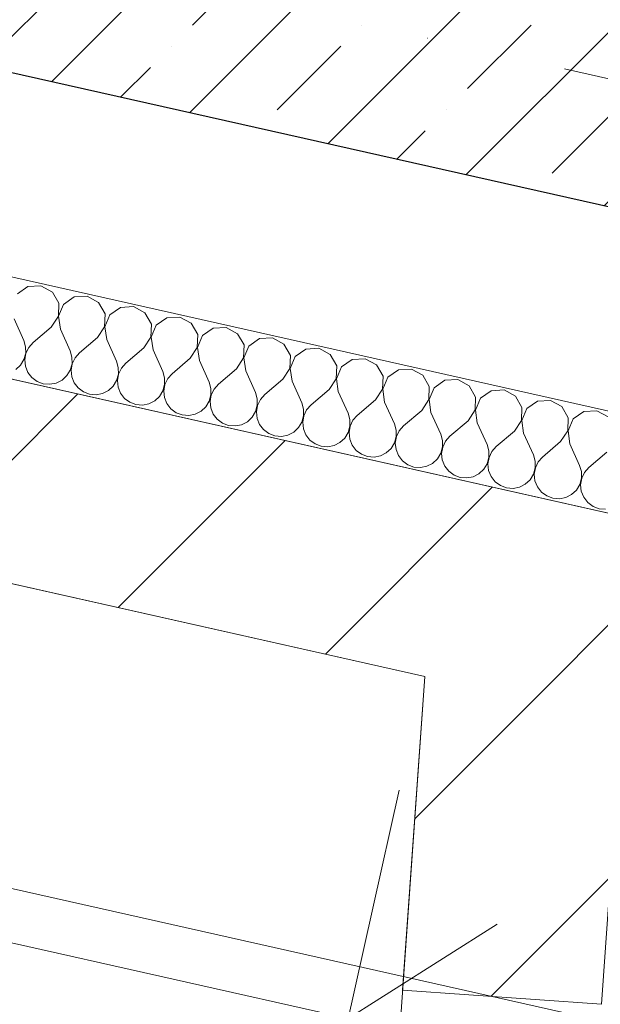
# Model space of a CAD drawing. Header units: millimetres. Extents: x -7213913 to -6930487, y 6129472 to 6354980.
# Tile 215 of 256: x -7186511 to -7185928, y 6172943 to 6173930. Entities that reach past the tile are written whole.
import ezdxf
from ezdxf.enums import TextEntityAlignment as Align

# ---------------------------------------------------------------- set-up
doc = ezdxf.new("R2010")
doc.units = ezdxf.units.MM
doc.header["$MEASUREMENT"] = 0
doc.linetypes.add('Штрихпунктирная', pattern=[670.277762, 352.777767, -176.388884, 0, -141.111112])
for name, color, linetype, lineweight in [('0_Ном._пера__1', 7, 'Continuous', 0), ('0_Ном._пера__120', 7, 'Continuous', 0), ('S - квартира_помещение.АР_Ном._пера__2', 8, 'Continuous', 15), ('АР-Стены_внешние_.АР_Ном._пера__1', 7, 'Continuous', 0), ('АР-Стены_внутренние_пилоны.АР_Ном._пера__1', 7, 'Continuous', 30), ('АР-Стены_Перегородки_межквартирные_200.АР_Ном._пера__1', 7, 'Continuous', 30), ('АР-Чертеж-Оси_Осевые размеры.АР_Ном._пера__120', 7, 'Continuous', 0), ('АР-Чертеж-Размеры.АР_Ном._пера__1', 7, 'Continuous', 0), ('Паспорта Зон Archicad_Ном._пера__1', 7, 'Continuous', 0)]:
    doc.layers.add(name, color=color, linetype=linetype, lineweight=lineweight)
for name, color, linetype in [('S - квартира_помещение.АР', 7, 'Continuous'), ('АР-Стены_внешние_.АР', 7, 'Continuous'), ('АР-Стены_внутренние_пилоны.АР', 7, 'Continuous'), ('АР-Стены_Перегородки_межквартирные_200.АР', 7, 'Continuous'), ('АР-Чертеж-Оси_Осевые размеры.АР', 7, 'Continuous'), ('АР-Чертеж-Размеры.АР', 7, 'Continuous')]:
    doc.layers.add(name, color=color, linetype=linetype)
doc.styles.add('РЎР“Р•РќР•Р\xa0Р\x98Р\xa0_РЎРўР\x98Р›Р¬_1', font='txt')
doc.styles.add('РЎР“Р•РќР•Р\xa0Р\x98Р\xa0_РЎРўР\x98Р›Р¬_2', font='calibri.ttf')
doc.styles.add('РЎР“Р•РќР•Р\xa0Р\x98Р\xa0_РЎРўР\x98Р›Р¬_3', font='GOST_Common.ttf')
doc.styles.add('РЎР“Р•РќР•Р\xa0Р\x98Р\xa0_РЎРўР\x98Р›Р¬_5', font='GOTHIC.TTF')
doc.dimstyles.new('СГЕНЕРИР_СТИЛЬ__3', dxfattribs={"dimtxt": 129.999995, "dimasz": 142.5, "dimexe": 0.18, "dimexo": 300000, "dimgap": 0, "dimtad": 1, "dimdec": 0, "dimzin": 0, "dimdsep": 46, "dimtxsty": 'РЎР“Р•РќР•Р\xa0Р\x98Р\xa0_РЎРўР\x98Р›Р¬_3', "dimblk": 'ARROWHEAD_6', "dimblk1": 'ARROWHEAD_6', "dimblk2": 'ARROWHEAD_6', "dimcen": 0.09, "dimclrd": 7, "dimclre": 7, "dimclrt": 7, "dimazin": 0, "dimtfac": 1, "dimtdec": 4, "dimtmove": 0, "dimatfit": 3, "dimfxl": 1, "dimtolj": 1, "dimtzin": 0, "dimarcsym": 0})
doc.dimstyles.new('СГЕНЕРИР_СТИЛЬ__5', dxfattribs={"dimtxt": 200, "dimasz": 237.5, "dimexe": 0.18, "dimexo": 0.0625, "dimgap": 0, "dimtad": 1, "dimdec": 0, "dimzin": 0, "dimdsep": 46, "dimtxsty": 'РЎР“Р•РќР•Р\xa0Р\x98Р\xa0_РЎРўР\x98Р›Р¬_3', "dimblk": 'ARROWHEAD_6', "dimblk1": 'ARROWHEAD_6', "dimblk2": 'ARROWHEAD_6', "dimcen": 0.09, "dimse1": 1, "dimse2": 1, "dimclrd": 7, "dimclre": 7, "dimclrt": 7, "dimazin": 0, "dimtfac": 1, "dimtdec": 4, "dimtmove": 0, "dimatfit": 3, "dimfxl": 1, "dimtolj": 1, "dimtzin": 0, "dimarcsym": 0})
pattern_1 = [(45, (-6566190.34, 6562677.8), (-127.279217, 127.279217), [])]

# ---------------------------------------------------------------- blocks, each defined once
blk = doc.blocks.new('Кухня-столовая_1_37_1', base_point=(-7189706.6, 6172379.39))
at = {"layer": 'S - квартира_помещение.АР_Ном._пера__2', "color": 8, "linetype": 'Continuous', "lineweight": 15, "flags": 128}
blk.add_lwpolyline([(-7191575.17, 6171426.89), (-7190722.41, 6171235.37), (-7190722.63, 6171234.39), (-7186334.78, 6170248.9), (-7186314.01, 6170301.42), (-7186280.59, 6170774.66), (-7186280.57, 6170774.66), (-7186104.13, 6173271.83), (-7188699.21, 6173854.67), (-7193260.59, 6174879.12), (-7193758.07, 6172664.1), (-7191415.47, 6172137.97)], close=True, dxfattribs=at)
at = {"layer": 'Паспорта Зон Archicad_Ном._пера__1', "color": 7, "lineweight": 0, "style": 'РЎР“Р•РќР•Р\xa0Р\x98Р\xa0_РЎРўР\x98Р›Р¬_1'}
blk.add_attdef('ROOM_NUMBER', text='', height=250, rotation=347.34172, dxfattribs=at).set_placement((-7187971.43, 6171826.88), align=Align.MIDDLE_CENTER)
at = {"layer": 'Паспорта Зон Archicad_Ном._пера__1', "color": 7, "lineweight": 0, "style": 'РЎР“Р•РќР•Р\xa0Р\x98Р\xa0_РЎРўР\x98Р›Р¬_2'}
blk.add_attdef('ROOM_AREA', text='', height=200, rotation=347.34172, dxfattribs=at).set_placement((-7186465.22, 6170442.11), align=Align.MIDDLE_RIGHT)
blk = doc.blocks.new('Стена_25_1', base_point=(-7187679.25, 6174266.15))
at = {"layer": 'АР-Стены_внутренние_пилоны.АР', "linetype": 'Continuous', "lineweight": 0, "true_color": 0x000000}
h = blk.add_hatch(dxfattribs=at)
h.set_pattern_fill('ЖЕЛЕЗОБЕТОН__PROJECT__0001', color=18, style=0, pattern_type=2)
h.set_pattern_definition([(45, (-6566190.34, 6562677.8), (-84.852814, 84.852814), []), (45, (-6566232.77, 6562720.22), (-84.852814, 84.852814), [90, -30, 0, -30])])
h.paths.add_polyline_path([(-7187584.68, 6174116.79), (-7184852.74, 6173503.22), (-7184797.95, 6173747.14), (-7187529.9, 6174360.72)])
at = {"layer": 'АР-Стены_внутренние_пилоны.АР_Ном._пера__1', "color": 7, "linetype": 'Continuous', "lineweight": 30, "flags": 128}
blk.add_lwpolyline([(-7187584.68, 6174116.79), (-7184852.74, 6173503.22)], dxfattribs=at)
blk = doc.blocks.new('Стена_200_1', base_point=(-7193336.24, 6174998.6))
at = {"layer": 'АР-Стены_Перегородки_межквартирные_200.АР', "linetype": 'Continuous', "lineweight": 0, "true_color": 0x000000}
h = blk.add_hatch(dxfattribs=at)
h.set_pattern_fill('БЛОКИ_БЕТОННЫЕ_ЭФФЕКТИВН_78', color=18, style=0, pattern_type=2)
h.set_pattern_definition(pattern_1)
h.paths.add_polyline_path([(-7193260.59, 6174879.12), (-7186020.2, 6173252.98), (-7185976.38, 6173448.12), (-7193216.76, 6175074.26)])
at = {"layer": 'АР-Стены_Перегородки_межквартирные_200.АР_Ном._пера__1', "color": 7, "linetype": 'Continuous', "lineweight": 15, "flags": 128}
for points in [[(-7193260.59, 6174879.12), (-7186104.13, 6173271.83)], [(-7185976.38, 6173448.12), (-7187699.2, 6173835.06)]]:
    blk.add_lwpolyline(points, dxfattribs=at)
blk = doc.blocks.new('Стена_271_1', base_point=(-7185998.29, 6173350.55))
at = {"layer": 'АР-Стены_Перегородки_межквартирные_200.АР', "linetype": 'Continuous', "lineweight": 0, "true_color": 0x000000}
h = blk.add_hatch(dxfattribs=at)
h.set_pattern_fill('БЛОКИ_БЕТОННЫЕ_ЭФФЕКТИВН_78', color=18, style=0, pattern_type=2)
h.set_pattern_definition(pattern_1)
h.paths.add_polyline_path([(-7186104.13, 6173271.83), (-7186126.46, 6172957.43), (-7185926.96, 6172943.26), (-7185906.78, 6173227.51)])
at = {"layer": 'АР-Стены_Перегородки_межквартирные_200.АР_Ном._пера__1', "color": 7, "linetype": 'Continuous', "lineweight": 15, "flags": 128}
for points in [[(-7186104.13, 6173271.83), (-7186126.46, 6172957.43)], [(-7185926.96, 6172943.26), (-7185906.78, 6173227.51)], [(-7186126.46, 6172957.43), (-7185926.96, 6172943.26)]]:
    blk.add_lwpolyline(points, dxfattribs=at)
blk = doc.blocks.new('Стена_371_1', base_point=(-7185998.29, 6173350.55))
at = {"layer": 'АР-Стены_внешние_.АР', "linetype": 'Continuous', "lineweight": 0, "true_color": 0x000000}
h = blk.add_hatch(dxfattribs=at)
h.set_pattern_fill('БЛОКИ_БЕТОННЫЕ_ЭФФЕКТИВН_78', color=18, style=0, pattern_type=2)
h.set_pattern_definition(pattern_1)
h.paths.add_polyline_path([(-7185976.38, 6173448.12), (-7186020.2, 6173252.98), (-7183928.99, 6172783.31), (-7183861.62, 6172973.16)])
at = {"layer": 'АР-Стены_внешние_.АР_Ном._пера__1', "color": 7, "linetype": 'Continuous', "lineweight": 15, "flags": 128}
blk.add_lwpolyline([(-7184869.69, 6173199.57), (-7185976.38, 6173448.12)], dxfattribs=at)
blk = doc.blocks.new('*X767', base_point=(-6566190.34, 6562677.79))
at = {"layer": '0_Ном._пера__1', "color": 7, "linetype": 'Continuous', "lineweight": 0}
for p, q in [((-7186502.22, 6173662.63), (-7186512.89, 6173655.18)), ((-7186489.22, 6173663.35), (-7186502.22, 6173662.63)), ((-7186477.79, 6173657.14), (-7186489.22, 6173663.35)), ((-7186471.33, 6173645.85), (-7186477.79, 6173657.14)), ((-7186455.76, 6173652.19), (-7186466.43, 6173644.74)), ((-7186442.76, 6173652.92), (-7186455.76, 6173652.19)), ((-7186431.33, 6173646.71), (-7186442.76, 6173652.92)), ((-7186471.77, 6173632.84), (-7186471.33, 6173645.85)), ((-7186466.43, 6173644.74), (-7186471.59, 6173632.8)), ((-7186424.87, 6173635.41), (-7186431.33, 6173646.71)), ((-7186409.29, 6173641.76), (-7186419.96, 6173634.31)), ((-7186396.3, 6173642.49), (-7186409.29, 6173641.76)), ((-7186384.87, 6173636.27), (-7186396.3, 6173642.49)), ((-7186478.99, 6173622.01), (-7186471.77, 6173632.84)), ((-7186471.59, 6173632.8), (-7186469.7, 6173619.92)), ((-7186425.31, 6173622.41), (-7186424.87, 6173635.41)), ((-7186419.96, 6173634.31), (-7186425.12, 6173622.36)), ((-7186378.41, 6173624.98), (-7186384.87, 6173636.27)), ((-7186362.83, 6173631.32), (-7186373.5, 6173623.88)), ((-7186349.84, 6173632.05), (-7186362.83, 6173631.32)), ((-7186338.41, 6173625.84), (-7186349.84, 6173632.05)), ((-7186516.16, 6173630.36), (-7186506.39, 6173608.64)), ((-7186478.99, 6173622.01), (-7186497.1, 6173606.56)), ((-7186432.53, 6173611.58), (-7186425.31, 6173622.41)), ((-7186425.12, 6173622.36), (-7186423.23, 6173609.49)), ((-7186378.85, 6173611.97), (-7186378.41, 6173624.98)), ((-7186373.5, 6173623.88), (-7186378.66, 6173611.93)), ((-7186331.95, 6173614.54), (-7186338.41, 6173625.84)), ((-7186316.37, 6173620.89), (-7186327.04, 6173613.44)), ((-7186303.38, 6173621.62), (-7186316.37, 6173620.89)), ((-7186291.94, 6173615.4), (-7186303.38, 6173621.62)), ((-7186469.7, 6173619.92), (-7186459.93, 6173598.21)), ((-7186432.53, 6173611.58), (-7186450.64, 6173596.12)), ((-7186386.06, 6173601.14), (-7186378.85, 6173611.97)), ((-7186378.66, 6173611.93), (-7186376.77, 6173599.05)), ((-7186332.39, 6173601.54), (-7186331.95, 6173614.54)), ((-7186327.04, 6173613.44), (-7186332.2, 6173601.49)), ((-7186285.48, 6173604.11), (-7186291.94, 6173615.4)), ((-7186256.92, 6173611.18), (-7186269.91, 6173610.45)), ((-7186245.48, 6173604.97), (-7186256.92, 6173611.18)), ((-7186504.55, 6173602.34), (-7186506.39, 6173608.64)), ((-7186504.5, 6173595.77), (-7186504.55, 6173602.34)), ((-7186501.46, 6173601.64), (-7186504.31, 6173595.73)), ((-7186497.1, 6173606.56), (-7186501.46, 6173601.64)), ((-7186423.23, 6173609.49), (-7186413.47, 6173587.77)), ((-7186386.06, 6173601.14), (-7186404.18, 6173585.69)), ((-7186339.6, 6173590.71), (-7186332.39, 6173601.54)), ((-7186332.2, 6173601.49), (-7186330.31, 6173588.62)), ((-7186285.93, 6173591.1), (-7186285.48, 6173604.11)), ((-7186280.58, 6173603.01), (-7186285.74, 6173591.06)), ((-7186269.91, 6173610.45), (-7186280.58, 6173603.01)), ((-7186239.02, 6173593.67), (-7186245.48, 6173604.97)), ((-7186506.25, 6173589.44), (-7186504.5, 6173595.77)), ((-7186504.31, 6173595.73), (-7186505.44, 6173589.26)), ((-7186458.09, 6173591.9), (-7186459.93, 6173598.21)), ((-7186458.04, 6173585.33), (-7186458.09, 6173591.9)), ((-7186450.64, 6173596.12), (-7186455, 6173591.21)), ((-7186376.77, 6173599.05), (-7186367.01, 6173577.34)), ((-7186239.47, 6173580.67), (-7186239.02, 6173593.67)), ((-7186234.12, 6173592.57), (-7186239.28, 6173580.62)), ((-7186223.45, 6173600.02), (-7186234.12, 6173592.57)), ((-7186210.45, 6173600.75), (-7186223.45, 6173600.02)), ((-7186199.02, 6173594.53), (-7186210.45, 6173600.75)), ((-7186192.56, 6173583.24), (-7186199.02, 6173594.53)), ((-7186514.48, 6173579.36), (-7186509.66, 6173583.82)), ((-7186509.66, 6173583.82), (-7186506.25, 6173589.44)), ((-7186505.44, 6173589.26), (-7186504.76, 6173582.72)), ((-7186504.76, 6173582.72), (-7186502.31, 6173576.62)), ((-7186459.79, 6173579), (-7186458.04, 6173585.33)), ((-7186457.85, 6173585.29), (-7186458.98, 6173578.82)), ((-7186455, 6173591.21), (-7186457.85, 6173585.29)), ((-7186411.63, 6173581.47), (-7186413.47, 6173587.77)), ((-7186411.58, 6173574.9), (-7186411.63, 6173581.47)), ((-7186404.18, 6173585.69), (-7186408.54, 6173580.78)), ((-7186339.6, 6173590.71), (-7186357.72, 6173575.25)), ((-7186330.31, 6173588.62), (-7186320.55, 6173566.9)), ((-7186293.14, 6173580.27), (-7186285.93, 6173591.1)), ((-7186285.74, 6173591.06), (-7186283.85, 6173578.18)), ((-7186193, 6173570.23), (-7186192.56, 6173583.24)), ((-7186187.66, 6173582.14), (-7186192.82, 6173570.19)), ((-7186176.99, 6173589.58), (-7186187.66, 6173582.14)), ((-7186163.99, 6173590.31), (-7186176.99, 6173589.58)), ((-7186152.56, 6173584.1), (-7186163.99, 6173590.31)), ((-7186146.1, 6173572.8), (-7186152.56, 6173584.1)), ((-7186502.31, 6173576.62), (-7186498.3, 6173571.43)), ((-7186468.02, 6173568.92), (-7186463.2, 6173573.39)), ((-7186463.2, 6173573.39), (-7186459.79, 6173579)), ((-7186458.98, 6173578.82), (-7186458.3, 6173572.29)), ((-7186458.3, 6173572.29), (-7186455.85, 6173566.19)), ((-7186413.33, 6173568.57), (-7186411.58, 6173574.9)), ((-7186411.39, 6173574.86), (-7186412.52, 6173568.39)), ((-7186408.54, 6173580.78), (-7186411.39, 6173574.86)), ((-7186365.17, 6173571.03), (-7186367.01, 6173577.34)), ((-7186357.72, 6173575.25), (-7186362.08, 6173570.34)), ((-7186293.14, 6173580.27), (-7186311.25, 6173564.82)), ((-7186283.85, 6173578.18), (-7186274.08, 6173556.47)), ((-7186246.68, 6173569.84), (-7186239.47, 6173580.67)), ((-7186239.28, 6173580.62), (-7186237.39, 6173567.75)), ((-7186146.54, 6173559.8), (-7186146.1, 6173572.8)), ((-7186141.19, 6173571.7), (-7186146.35, 6173559.75)), ((-7186130.52, 6173579.15), (-7186141.19, 6173571.7)), ((-7186117.53, 6173579.88), (-7186130.52, 6173579.15)), ((-7186106.1, 6173573.66), (-7186117.53, 6173579.88)), ((-7186099.64, 6173562.37), (-7186106.1, 6173573.66)), ((-7186498.3, 6173571.43), (-7186493.01, 6173567.52)), ((-7186493.01, 6173567.52), (-7186486.86, 6173565.21)), ((-7186486.86, 6173565.21), (-7186480.32, 6173564.67)), ((-7186480.32, 6173564.67), (-7186473.87, 6173565.94)), ((-7186473.87, 6173565.94), (-7186468.02, 6173568.92)), ((-7186455.85, 6173566.19), (-7186451.84, 6173560.99)), ((-7186421.56, 6173558.49), (-7186416.74, 6173562.95)), ((-7186416.74, 6173562.95), (-7186413.33, 6173568.57)), ((-7186412.52, 6173568.39), (-7186411.83, 6173561.85)), ((-7186411.83, 6173561.85), (-7186409.39, 6173555.75)), ((-7186366.87, 6173558.13), (-7186365.12, 6173564.46)), ((-7186364.93, 6173564.42), (-7186366.06, 6173557.95)), ((-7186365.12, 6173564.46), (-7186365.17, 6173571.03)), ((-7186362.08, 6173570.34), (-7186364.93, 6173564.42)), ((-7186318.7, 6173560.6), (-7186320.55, 6173566.9)), ((-7186311.25, 6173564.82), (-7186315.61, 6173559.91)), ((-7186246.68, 6173569.84), (-7186264.79, 6173554.38)), ((-7186237.39, 6173567.75), (-7186227.62, 6173546.03)), ((-7186200.22, 6173559.4), (-7186193, 6173570.23)), ((-7186192.82, 6173570.19), (-7186190.93, 6173557.32)), ((-7186100.08, 6173549.36), (-7186099.64, 6173562.37)), ((-7186084.06, 6173568.71), (-7186094.73, 6173561.27)), ((-7186071.07, 6173569.44), (-7186084.06, 6173568.71)), ((-7186059.64, 6173563.23), (-7186071.07, 6173569.44)), ((-7186053.18, 6173551.93), (-7186059.64, 6173563.23)), ((-7186451.84, 6173560.99), (-7186446.55, 6173557.09)), ((-7186446.55, 6173557.09), (-7186440.4, 6173554.78)), ((-7186440.4, 6173554.78), (-7186433.85, 6173554.24)), ((-7186433.85, 6173554.24), (-7186427.41, 6173555.51)), ((-7186427.41, 6173555.51), (-7186421.56, 6173558.49)), ((-7186409.39, 6173555.75), (-7186405.37, 6173550.56)), ((-7186375.09, 6173548.05), (-7186370.28, 6173552.52)), ((-7186370.28, 6173552.52), (-7186366.87, 6173558.13)), ((-7186366.06, 6173557.95), (-7186365.37, 6173551.42)), ((-7186320.4, 6173547.7), (-7186318.66, 6173554.03)), ((-7186318.47, 6173553.99), (-7186319.59, 6173547.52)), ((-7186318.66, 6173554.03), (-7186318.7, 6173560.6)), ((-7186315.61, 6173559.91), (-7186318.47, 6173553.99)), ((-7186272.24, 6173550.16), (-7186274.08, 6173556.47)), ((-7186264.79, 6173554.38), (-7186269.15, 6173549.47)), ((-7186200.22, 6173559.4), (-7186218.33, 6173543.95)), ((-7186190.93, 6173557.32), (-7186181.16, 6173535.6)), ((-7186153.76, 6173548.97), (-7186146.54, 6173559.8)), ((-7186146.35, 6173559.75), (-7186144.46, 6173546.88)), ((-7186094.73, 6173561.27), (-7186099.89, 6173549.32)), ((-7186053.62, 6173538.93), (-7186053.18, 6173551.93)), ((-7186037.6, 6173558.28), (-7186048.27, 6173550.83)), ((-7186024.61, 6173559.01), (-7186037.6, 6173558.28)), ((-7186013.17, 6173552.79), (-7186024.61, 6173559.01)), ((-7186006.71, 6173541.5), (-7186013.17, 6173552.79)), ((-7186405.37, 6173550.56), (-7186400.09, 6173546.65)), ((-7186400.09, 6173546.65), (-7186393.94, 6173544.34)), ((-7186393.94, 6173544.34), (-7186387.39, 6173543.8)), ((-7186387.39, 6173543.8), (-7186380.95, 6173545.07)), ((-7186380.95, 6173545.07), (-7186375.09, 6173548.05)), ((-7186365.37, 6173551.42), (-7186362.93, 6173545.32)), ((-7186362.93, 6173545.32), (-7186358.91, 6173540.12)), ((-7186328.63, 6173537.62), (-7186323.82, 6173542.08)), ((-7186323.82, 6173542.08), (-7186320.4, 6173547.7)), ((-7186319.59, 6173547.52), (-7186318.91, 6173540.98)), ((-7186273.94, 6173537.26), (-7186272.19, 6173543.6)), ((-7186272.01, 6173543.55), (-7186273.13, 6173537.08)), ((-7186272.19, 6173543.6), (-7186272.24, 6173550.16)), ((-7186269.15, 6173549.47), (-7186272.01, 6173543.55)), ((-7186225.78, 6173539.73), (-7186227.62, 6173546.03)), ((-7186218.33, 6173543.95), (-7186222.69, 6173539.04)), ((-7186153.76, 6173548.97), (-7186171.87, 6173533.51)), ((-7186144.46, 6173546.88), (-7186134.7, 6173525.16)), ((-7186107.29, 6173538.53), (-7186100.08, 6173549.36)), ((-7186099.89, 6173549.32), (-7186098, 6173536.45)), ((-7186048.27, 6173550.83), (-7186053.43, 6173538.88)), ((-7185991.14, 6173547.84), (-7186001.81, 6173540.4)), ((-7185978.15, 6173548.57), (-7185991.14, 6173547.84)), ((-7185966.71, 6173542.36), (-7185978.15, 6173548.57)), ((-7185960.25, 6173531.06), (-7185966.71, 6173542.36)), ((-7186358.91, 6173540.12), (-7186353.63, 6173536.22)), ((-7186353.63, 6173536.22), (-7186347.48, 6173533.91)), ((-7186347.48, 6173533.91), (-7186340.93, 6173533.37)), ((-7186340.93, 6173533.37), (-7186334.49, 6173534.64)), ((-7186334.49, 6173534.64), (-7186328.63, 6173537.62)), ((-7186318.91, 6173540.98), (-7186316.47, 6173534.88)), ((-7186316.47, 6173534.88), (-7186312.45, 6173529.69)), ((-7186277.35, 6173531.65), (-7186273.94, 6173537.26)), ((-7186273.13, 6173537.08), (-7186272.45, 6173530.55)), ((-7186227.48, 6173526.83), (-7186225.73, 6173533.16)), ((-7186225.54, 6173533.12), (-7186226.67, 6173526.65)), ((-7186225.73, 6173533.16), (-7186225.78, 6173539.73)), ((-7186222.69, 6173539.04), (-7186225.54, 6173533.12)), ((-7186179.32, 6173529.29), (-7186181.16, 6173535.6)), ((-7186171.87, 6173533.51), (-7186176.23, 6173528.6)), ((-7186107.29, 6173538.53), (-7186125.41, 6173523.08)), ((-7186098, 6173536.45), (-7186088.24, 6173514.73)), ((-7186060.83, 6173528.1), (-7186053.62, 6173538.93)), ((-7186053.43, 6173538.88), (-7186051.54, 6173526.01)), ((-7186007.16, 6173528.49), (-7186006.71, 6173541.5)), ((-7186001.81, 6173540.4), (-7186006.97, 6173528.45)), ((-7185944.68, 6173537.41), (-7185955.35, 6173529.96)), ((-7185931.68, 6173538.14), (-7185944.68, 6173537.41)), ((-7185920.25, 6173531.92), (-7185931.68, 6173538.14)), ((-7186312.45, 6173529.69), (-7186307.17, 6173525.78)), ((-7186307.17, 6173525.78), (-7186301.02, 6173523.47)), ((-7186301.02, 6173523.47), (-7186294.47, 6173522.93)), ((-7186294.47, 6173522.93), (-7186288.02, 6173524.2)), ((-7186288.02, 6173524.2), (-7186282.17, 6173527.18)), ((-7186282.17, 6173527.18), (-7186277.35, 6173531.65)), ((-7186272.45, 6173530.55), (-7186270.01, 6173524.45)), ((-7186270.01, 6173524.45), (-7186265.99, 6173519.25)), ((-7186230.89, 6173521.21), (-7186227.48, 6173526.83)), ((-7186226.67, 6173526.65), (-7186225.99, 6173520.11)), ((-7186181.02, 6173516.39), (-7186179.27, 6173522.73)), ((-7186179.08, 6173522.68), (-7186180.21, 6173516.21)), ((-7186179.27, 6173522.73), (-7186179.32, 6173529.29)), ((-7186176.23, 6173528.6), (-7186179.08, 6173522.68)), ((-7186132.86, 6173518.86), (-7186134.7, 6173525.16)), ((-7186125.41, 6173523.08), (-7186129.77, 6173518.17)), ((-7186060.83, 6173528.1), (-7186078.95, 6173512.64)), ((-7186051.54, 6173526.01), (-7186041.78, 6173504.3)), ((-7186014.37, 6173517.66), (-7186007.16, 6173528.49)), ((-7186006.97, 6173528.45), (-7186005.08, 6173515.58)), ((-7185960.7, 6173518.06), (-7185960.25, 6173531.06)), ((-7185955.35, 6173529.96), (-7185960.51, 6173518.01)), ((-7186265.99, 6173519.25), (-7186260.7, 6173515.35)), ((-7186260.7, 6173515.35), (-7186254.56, 6173513.04)), ((-7186254.56, 6173513.04), (-7186248.01, 6173512.5)), ((-7186248.01, 6173512.5), (-7186241.56, 6173513.77)), ((-7186241.56, 6173513.77), (-7186235.71, 6173516.75)), ((-7186235.71, 6173516.75), (-7186230.89, 6173521.21)), ((-7186225.99, 6173520.11), (-7186223.54, 6173514.02)), ((-7186223.54, 6173514.02), (-7186219.53, 6173508.82)), ((-7186184.43, 6173510.78), (-7186181.02, 6173516.39)), ((-7186180.21, 6173516.21), (-7186179.53, 6173509.68)), ((-7186132.81, 6173512.29), (-7186132.86, 6173518.86)), ((-7186129.77, 6173518.17), (-7186132.62, 6173512.25)), ((-7186086.4, 6173508.42), (-7186088.24, 6173514.73)), ((-7186078.95, 6173512.64), (-7186083.31, 6173507.73)), ((-7186014.37, 6173517.66), (-7186032.48, 6173502.21)), ((-7186005.08, 6173515.58), (-7185995.31, 6173493.86)), ((-7185967.91, 6173507.23), (-7185960.7, 6173518.06)), ((-7185960.51, 6173518.01), (-7185958.62, 6173505.14)), ((-7186219.53, 6173508.82), (-7186214.24, 6173504.91)), ((-7186214.24, 6173504.91), (-7186208.09, 6173502.6)), ((-7186208.09, 6173502.6), (-7186201.55, 6173502.06)), ((-7186201.55, 6173502.06), (-7186195.1, 6173503.33)), ((-7186195.1, 6173503.33), (-7186189.25, 6173506.31)), ((-7186189.25, 6173506.31), (-7186184.43, 6173510.78)), ((-7186179.53, 6173509.68), (-7186177.08, 6173503.58)), ((-7186177.08, 6173503.58), (-7186173.07, 6173498.38)), ((-7186137.97, 6173500.34), (-7186134.56, 6173505.96)), ((-7186134.56, 6173505.96), (-7186132.81, 6173512.29)), ((-7186132.62, 6173512.25), (-7186133.75, 6173505.78)), ((-7186133.75, 6173505.78), (-7186133.06, 6173499.24)), ((-7186086.35, 6173501.86), (-7186086.4, 6173508.42)), ((-7186083.31, 6173507.73), (-7186086.16, 6173501.81)), ((-7186039.93, 6173497.99), (-7186041.78, 6173504.3)), ((-7185967.91, 6173507.23), (-7185986.02, 6173491.77)), ((-7185958.62, 6173505.14), (-7185948.85, 6173483.43)), ((-7186173.07, 6173498.38), (-7186167.78, 6173494.48)), ((-7186167.78, 6173494.48), (-7186161.63, 6173492.17)), ((-7186155.08, 6173491.63), (-7186148.64, 6173492.9)), ((-7186148.64, 6173492.9), (-7186142.79, 6173495.88)), ((-7186142.79, 6173495.88), (-7186137.97, 6173500.34)), ((-7186133.06, 6173499.24), (-7186130.62, 6173493.15)), ((-7186130.62, 6173493.15), (-7186126.6, 6173487.95)), ((-7186091.51, 6173489.91), (-7186088.1, 6173495.52)), ((-7186088.1, 6173495.52), (-7186086.35, 6173501.86)), ((-7186086.16, 6173501.81), (-7186087.29, 6173495.34)), ((-7186087.29, 6173495.34), (-7186086.6, 6173488.81)), ((-7186039.89, 6173491.42), (-7186039.93, 6173497.99)), ((-7186036.84, 6173497.3), (-7186039.7, 6173491.38)), ((-7186032.48, 6173502.21), (-7186036.84, 6173497.3)), ((-7185993.47, 6173487.55), (-7185995.31, 6173493.86)), ((-7185921.45, 6173496.79), (-7185939.56, 6173481.34)), ((-7186161.63, 6173492.17), (-7186155.08, 6173491.63)), ((-7186126.6, 6173487.95), (-7186121.32, 6173484.04)), ((-7186121.32, 6173484.04), (-7186115.17, 6173481.73)), ((-7186102.18, 6173482.46), (-7186096.32, 6173485.44)), ((-7186096.32, 6173485.44), (-7186091.51, 6173489.91)), ((-7186086.6, 6173488.81), (-7186084.16, 6173482.71)), ((-7186084.16, 6173482.71), (-7186080.14, 6173477.51)), ((-7186045.05, 6173479.47), (-7186041.63, 6173485.09)), ((-7186041.63, 6173485.09), (-7186039.89, 6173491.42)), ((-7186039.7, 6173491.38), (-7186040.83, 6173484.91)), ((-7186040.83, 6173484.91), (-7186040.14, 6173478.37)), ((-7185993.42, 6173480.99), (-7185993.47, 6173487.55)), ((-7185990.38, 6173486.86), (-7185993.24, 6173480.94)), ((-7185986.02, 6173491.77), (-7185990.38, 6173486.86)), ((-7185947.01, 6173477.12), (-7185948.85, 6173483.43)), ((-7186115.17, 6173481.73), (-7186108.62, 6173481.19)), ((-7186108.62, 6173481.19), (-7186102.18, 6173482.46)), ((-7186080.14, 6173477.51), (-7186074.86, 6173473.61)), ((-7186074.86, 6173473.61), (-7186068.71, 6173471.3)), ((-7186055.72, 6173472.03), (-7186049.86, 6173475.01)), ((-7186049.86, 6173475.01), (-7186045.05, 6173479.47)), ((-7186040.14, 6173478.37), (-7186037.7, 6173472.28)), ((-7185998.58, 6173469.04), (-7185995.17, 6173474.65)), ((-7185995.17, 6173474.65), (-7185993.42, 6173480.99)), ((-7185993.24, 6173480.94), (-7185994.36, 6173474.47)), ((-7185994.36, 6173474.47), (-7185993.68, 6173467.94)), ((-7185946.96, 6173470.55), (-7185947.01, 6173477.12)), ((-7185943.92, 6173476.43), (-7185946.77, 6173470.51)), ((-7185939.56, 6173481.34), (-7185943.92, 6173476.43)), ((-7186068.71, 6173471.3), (-7186062.16, 6173470.76)), ((-7186062.16, 6173470.76), (-7186055.72, 6173472.03)), ((-7186037.7, 6173472.28), (-7186033.68, 6173467.08)), ((-7186033.68, 6173467.08), (-7186028.4, 6173463.17)), ((-7186028.4, 6173463.17), (-7186022.25, 6173460.86)), ((-7186009.25, 6173461.59), (-7186003.4, 6173464.57)), ((-7186003.4, 6173464.57), (-7185998.58, 6173469.04)), ((-7185993.68, 6173467.94), (-7185991.24, 6173461.84)), ((-7185952.12, 6173458.6), (-7185948.71, 6173464.22)), ((-7185948.71, 6173464.22), (-7185946.96, 6173470.55)), ((-7185946.77, 6173470.51), (-7185947.9, 6173464.04)), ((-7185947.9, 6173464.04), (-7185947.22, 6173457.5)), ((-7186022.25, 6173460.86), (-7186015.7, 6173460.32)), ((-7186015.7, 6173460.32), (-7186009.25, 6173461.59)), ((-7185991.24, 6173461.84), (-7185987.22, 6173456.64)), ((-7185987.22, 6173456.64), (-7185981.93, 6173452.74)), ((-7185962.79, 6173451.16), (-7185956.94, 6173454.14)), ((-7185956.94, 6173454.14), (-7185952.12, 6173458.6)), ((-7185947.22, 6173457.5), (-7185944.77, 6173451.41)), ((-7185981.93, 6173452.74), (-7185975.79, 6173450.43)), ((-7185975.79, 6173450.43), (-7185969.24, 6173449.89)), ((-7185969.24, 6173449.89), (-7185962.79, 6173451.16)), ((-7185944.77, 6173451.41), (-7185940.76, 6173446.21)), ((-7185940.76, 6173446.21), (-7185935.47, 6173442.3)), ((-7185935.47, 6173442.3), (-7185929.32, 6173439.99)), ((-7185929.32, 6173439.99), (-7185922.78, 6173439.45))]:
    blk.add_line(p, q, dxfattribs=at)
blk = doc.blocks.new('Стена_400_1', base_point=(-7187579.72, 6173910.71))
at = {"layer": '0_Ном._пера__1', "color": 7, "linetype": 'Continuous', "lineweight": 0, "flags": 128}
for points in [[(-7184945.34, 6173319.05), (-7187579.72, 6173910.71)], [(-7187601.63, 6173813.14), (-7184869.69, 6173199.57)]]:
    blk.add_lwpolyline(points, dxfattribs=at)
at = {"color": 7, "lineweight": 0}
blk.add_blockref('*X767', (-6566190.34, 6562677.79), dxfattribs=at)
blk = doc.blocks.new('Полилиния_1_1', base_point=(-7183881.2, 6172466.87))
at = {"layer": '0_Ном._пера__120', "color": 7, "linetype": 'Continuous', "lineweight": 0, "flags": 128}
blk.add_lwpolyline([(-7183881.2, 6172466.87), (-7186841.84, 6173131.81), (-7187722.3, 6174095.03)], dxfattribs=at)
blk = doc.blocks.new('*D892', base_point=(-6566190.34, 6562677.79))
at = {"layer": 'АР-Чертеж-Размеры.АР_Ном._пера__1', "color": 7, "linetype": 'Continuous', "lineweight": 0, "transparency": 16777216}
for p, q in [((-7187487.23, 6174550.69), (-7187548.86, 6174276.27)), ((-7187428.44, 6174470.22), (-7187607.66, 6174356.74)), ((-7187518.05, 6174413.48), (-7187627.81, 6174438.13)), ((-7184786.1, 6173799.9), (-7187518.05, 6174413.48)), ((-7184755.29, 6173937.11), (-7184816.92, 6173662.69)), ((-7184875.72, 6173743.16), (-7184696.49, 6173856.64)), ((-7184676.34, 6173775.25), (-7184786.1, 6173799.9))]:
    blk.add_line(p, q, dxfattribs=at)
at = {"layer": 'АР-Чертеж-Размеры.АР_Ном._пера__1', "color": 7, "lineweight": 0, "transparency": 16777216, "insert": (-7186348.01, 6174177.34), "char_height": 130, "attachment_point": 7, "rotation": 347.34172, "style": 'РЎР“Р•РќР•Р\xa0Р\x98Р\xa0_РЎРўР\x98Р›Р¬_3'}
blk.add_mtext('\\A1;{\\pql;\\fGOST Common|b0|i0|c204|p0;\\W1.000000;2\xa0800}', dxfattribs=at)
blk = doc.blocks.new('ARROWHEAD_6')
at = {"color": 0, "linetype": 'Continuous', "lineweight": 0}
for p, q in [((-0.5, -0.5), (0.5, 0.5)), ((0, 0), (-1, 0))]:
    blk.add_line(p, q, dxfattribs=at)
blk = doc.blocks.new('*D1091', base_point=(-6566190.34, 6562677.79))
at = {"layer": 'АР-Чертеж-Размеры.АР_Ном._пера__1', "color": 7, "linetype": 'Continuous', "lineweight": 0, "transparency": 16777216}
for p, q in [((-7190944.55, 6174239.1), (-7191047.27, 6173781.75)), ((-7190846.56, 6174105), (-7191145.26, 6173915.86)), ((-7190995.91, 6174010.43), (-7191178.85, 6174051.51)), ((-7186181.12, 6172929.06), (-7190995.91, 6174010.43)), ((-7186129.76, 6173157.74), (-7186232.48, 6172700.38)), ((-7186330.47, 6172834.49), (-7186031.76, 6173023.63)), ((-7185998.17, 6172887.97), (-7186181.12, 6172929.06))]:
    blk.add_line(p, q, dxfattribs=at)
at = {"layer": 'АР-Чертеж-Размеры.АР_Ном._пера__1', "color": 7, "lineweight": 0, "transparency": 16777216, "insert": (-7188899.81, 6173580.65), "char_height": 200, "attachment_point": 7, "rotation": 347.34184, "style": 'РЎР“Р•РќР•Р\xa0Р\x98Р\xa0_РЎРўР\x98Р›Р¬_3'}
blk.add_mtext('\\A1;{\\pql;\\fGOST Common|b0|i0|c204|p0;\\W1.000000;4\xa0935}', dxfattribs=at)
blk = doc.blocks.new('Стандартный Маркер Сетки[169]_1', base_point=(-7209178.45, 6179094.59))
at = {"layer": 'АР-Чертеж-Оси_Осевые размеры.АР_Ном._пера__120', "color": 7, "linetype": 'Штрихпунктирная', "lineweight": 0}
blk.add_line((-7208202.75, 6178875.45), (-7184083.84, 6173458.47), dxfattribs=at)
at = {"layer": 'АР-Чертеж-Оси_Осевые размеры.АР_Ном._пера__120', "color": 7, "lineweight": 0, "style": 'РЎР“Р•РќР•Р\xa0Р\x98Р\xa0_РЎРўР\x98Р›Р¬_5'}
blk.add_attdef('AC_MarkerText_1', text='', height=350, rotation=347.34172, dxfattribs=at).set_placement((-7209596.37, 6179385.23), align=Align.TOP_CENTER)
blk = doc.blocks.new('Стандартный Маркер Сетки[217]_1', base_point=(-7209178.45, 6179094.59))
at = {"layer": 'АР-Чертеж-Оси_Осевые размеры.АР_Ном._пера__120', "color": 7, "linetype": 'Штрихпунктирная', "lineweight": 0}
blk.add_line((-7208202.75, 6178875.45), (-7184083.84, 6173458.47), dxfattribs=at)
at = {"layer": 'АР-Чертеж-Оси_Осевые размеры.АР_Ном._пера__120', "color": 7, "lineweight": 0, "style": 'РЎР“Р•РќР•Р\xa0Р\x98Р\xa0_РЎРўР\x98Р›Р¬_5'}
blk.add_attdef('AC_MarkerText_1', text='', height=350, rotation=347.34172, dxfattribs=at).set_placement((-7209596.37, 6179385.23), align=Align.TOP_CENTER)

msp = doc.modelspace()

# ---------------------------------------------------------------- linework, layer by layer
at = {"layer": 'S - квартира_помещение.АР', "color": 254, "linetype": 'Continuous', "lineweight": 0, "true_color": 0xd8d8d8, "flags": 128}
msp.add_lwpolyline([(-7191575.17, 6171426.89), (-7190722.41, 6171235.37), (-7190722.63, 6171234.39), (-7186334.78, 6170248.9), (-7186314.01, 6170301.42), (-7186280.59, 6170774.66), (-7186280.57, 6170774.66), (-7186104.13, 6173271.83), (-7188699.21, 6173854.67), (-7193260.59, 6174879.12), (-7193758.07, 6172664.1), (-7191415.47, 6172137.97)], close=True, dxfattribs=at)

# ---------------------------------------------------------------- block references
at = {"color": 7, "linetype": 'Continuous', "lineweight": 0}
msp.add_blockref('Полилиния_1_1', (-7183881.2, 6172466.87), dxfattribs=at)
at = {"color": 7, "lineweight": 0}
msp.add_blockref('Стена_400_1', (-7187579.72, 6173910.71), dxfattribs=at)
at = {"layer": 'S - квартира_помещение.АР', "color": 7, "linetype": 'Continuous', "lineweight": 0}
msp.add_blockref('Кухня-столовая_1_37_1', (-7189706.6, 6172379.39), dxfattribs=at)
at = {"layer": 'АР-Стены_внешние_.АР', "color": 7, "lineweight": 0}
msp.add_blockref('Стена_371_1', (-7185998.29, 6173350.55), dxfattribs=at)
at = {"layer": 'АР-Стены_внутренние_пилоны.АР', "color": 7, "lineweight": 0}
msp.add_blockref('Стена_25_1', (-7187679.25, 6174266.15), dxfattribs=at)
at = {"layer": 'АР-Стены_Перегородки_межквартирные_200.АР', "color": 7, "lineweight": 0}
for name, p in [('Стена_200_1', (-7193336.24, 6174998.6)), ('Стена_271_1', (-7185998.29, 6173350.55))]:
    msp.add_blockref(name, p, dxfattribs=at)
at = {"layer": 'АР-Чертеж-Оси_Осевые размеры.АР', "color": 8, "linetype": 'Continuous', "lineweight": 15}
for name in ['Стандартный Маркер Сетки[169]_1', 'Стандартный Маркер Сетки[217]_1']:
    msp.add_blockref(name, (-7209178.45, 6179094.59), dxfattribs=at)

# ---------------------------------------------------------------- dimensions: what is measured, and where the dimension line sits
at = {"layer": 'АР-Чертеж-Размеры.АР', "color": 7, "linetype": 'Continuous', "lineweight": 0}
for base, p1, p2, angle, dimstyle, picture, middle, turn in [((-7187518.05, 6174413.48), (-7184797.95, 6173747.14), (-7187529.9, 6174360.72), 167.34172, 'СГЕНЕРИР_СТИЛЬ__3', '*D892', (-7186116.18, 6174191.9), 347.34172), ((-7190995.91, 6174010.43), (-7186104.13, 6173271.83), (-7190919.07, 6174352.55), 167.34184, 'СГЕНЕРИР_СТИЛЬ__5', '*D1091', (-7188543.15, 6173603.04), 347.34184)]:
    dim = msp.add_linear_dim(base=base, p1=p1, p2=p2, angle=angle, dimstyle=dimstyle, dxfattribs=at)
    dim.commit()
    dim.dimension.update_dxf_attribs({"geometry": picture, "text_midpoint": middle, "dimtype": 160, "text_rotation": turn})

doc.saveas('drawing.dxf')
